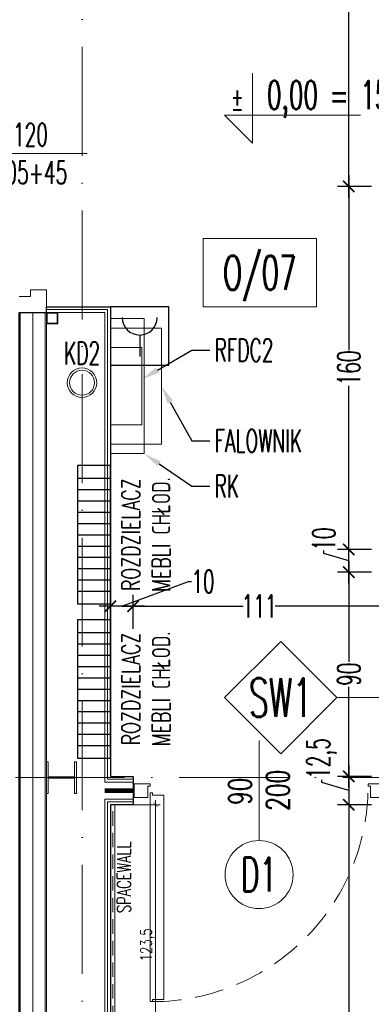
# Model space of a CAD drawing. Header units: millimetres. Extents: x -2074 to 12588, y -3630 to 101167.
# Tile 93 of 256: x 1942 to 2097, y 1257 to 1691. Entities that reach past the tile are written whole.
import ezdxf
from ezdxf import colors
from ezdxf.entities.mleader import LeaderData, LeaderLine
from ezdxf.enums import TextEntityAlignment as Align
from ezdxf.math import Vec2, Vec3

# ---------------------------------------------------------------- set-up
doc = ezdxf.new("R2010")
doc.units = ezdxf.units.MM
for name, pattern in [('ACAD_ISO10W100', [18, 12, -3, 0, -3]), ('DASHED', [19.05, 12.7, -6.35]), ('HIDDEN2', [6.175, 3.175, -3])]:
    doc.linetypes.add(name, pattern=pattern)
for name, color, linetype, lineweight in [('MultiEnergy_rozdzielacze', 8, 'Continuous', 25), ('SelinAr_BUD_drzwi okna', 7, 'Continuous', 18), ('SelinAr_BUD_drzwi okna znaczniki', 7, 'Continuous', 18), ('SelinAr_BUD_opisy', 7, 'Continuous', 20), ('SelinAr_BUD_opisy pomieszczeń', 7, 'Continuous', 20), ('SelinAr_BUD_opisy ścian', 7, 'Continuous', 20), ('SelinAr_BUD_osie', 8, 'ACAD_ISO10W100', 18), ('SelinAr_BUD_wymiary', 7, 'Continuous', 18), ('SelinAr_BUD_ściany', 7, 'Continuous', 25), ('SelinAr_BUD_ściany struktura', 8, 'Continuous', 9), ('SelinAr_IE_rozdzielnica serwer', 7, 'Continuous', 18), ('SelinAr_IE_ssp', 190, 'Continuous', 25), ('SelinAr_K_stal', 7, 'Continuous', 20), ('SelinAr_SAN - KD - pion', 92, 'Continuous', 20), ('SelinAr_WYP_meble', 8, 'Continuous', 18), ('SelinAr_WYP_ppoż', 1, 'Continuous', 25)]:
    doc.layers.add(name, color=color, linetype=linetype, lineweight=lineweight)
doc.styles.add('A-SIMPLEX-F07', font='simplex.shx', dxfattribs={"width": 0.7})
doc.styles.add('Arch-Dim', font='romans.shx', dxfattribs={"width": 0.75})
doc.styles.add('JACEK_07', font='SIMPLEX.SHX', dxfattribs={"width": 0.7})
doc.styles.add('R25', font='romans.shx', dxfattribs={"width": 0.7, "height": 2.5})
doc.styles.add('style1', font='romans.shx', dxfattribs={"width": 0.6})
doc.linetypes.add('BATTING', pattern='A,0.00254,-2.54,[134,ltypeshp.shx,S=2.54,R=0,X=-2.54,Y=0],-5.08,[134,ltypeshp.shx,S=2.54,R=180,X=2.54,Y=0],-2.54', length=10.16254)
doc.dimstyles.new('ISO-25 Ania', dxfattribs={"dimtxt": 10, "dimasz": 5, "dimexe": 5, "dimexo": 0.625, "dimtad": 0, "dimrnd": 0.01, "dimtxsty": 'style1', "dimblk": 'ARCHTICK', "dimcen": 5, "dimdle": 5, "dimadec": 0, "dimazin": 0, "dimtfac": 1, "dimtmove": 0, "dimatfit": 3, "dimldrblk": 'ARCHTICK', "dimfxl": 0, "dimarcsym": 0})
doc.dimstyles.new('wymiary 10', dxfattribs={"dimscale": 2, "dimtxt": 2.5, "dimasz": 1, "dimexe": 1, "dimexo": 2.5, "dimgap": 0.25, "dimtad": 1, "dimdec": 1, "dimzin": 9, "dimtxsty": 'Arch-Dim', "dimblk": 'ARCHTICK', "dimcen": 1, "dimdle": 1, "dimclrd": 256, "dimclre": 256, "dimclrt": 256, "dimadec": 0, "dimazin": 0, "dimtfac": 1, "dimtdec": 1, "dimtofl": 0, "dimtmove": 1, "dimatfit": 3, "dimldrblk": 'NONE', "dimfxl": 0, "dimtolj": 1, "dimtzin": 0, "dimarcsym": 0})

# ---------------------------------------------------------------- blocks, each defined once
blk = doc.blocks.new('dasdasd')
at = {"layer": 'SelinAr_BUD_drzwi okna znaczniki', "ltscale": 0.2}
blk.add_circle((7911.44, 111086.14), 15, dxfattribs=at)
at = {"layer": 'SelinAr_BUD_drzwi okna znaczniki', "ltscale": 0.2, "style": 'style1', "width": 0.6}
blk.add_text('D1', height=15, dxfattribs=at).set_placement((7911.44, 111086.14), align=Align.MIDDLE_CENTER)
blk = doc.blocks.new('*U616')
at = {"ltscale": 4}
blk.add_line((0, 50), (0, -2060), dxfattribs=at)
blk = doc.blocks.new('*U321')
for p, q in [((0.5, 3), (0.5, -3)), ((7.5, 3), (0.5, 3)), ((6.5, -3), (6.5, 2)), ((6.5, 2), (7.5, 2)), ((7.5, 2), (7.5, 3)), ((103.5, 2), (103.5, 3)), ((103.5, 3), (110.5, 3)), ((103.5, 2), (104.5, 2)), ((104.5, 2), (104.5, -3)), ((110.5, 3), (110.5, -3)), ((0.5, -3), (6.5, -3)), ((7.5, -93), (7.5, -1)), ((7.5, -1), (8.5, -1)), ((8.5, -1), (8.5, -2)), ((8.5, -2), (13.5, -2)), ((13.5, -2), (13.5, -92)), ((110.5, -3), (104.5, -3)), ((7.5, -93), (8.5, -93)), ((8.5, -93), (8.5, -92)), ((8.5, -92), (13.5, -92))]:
    blk.add_line(p, q)
at = {"linetype": 'DASHED'}
blk.add_arc((8.5, 2), 95, 270, 360, dxfattribs=at)
for p in [(0, 3), (0, 0), (111, 3), (111, 0), (0, -3), (111, -3)]:
    blk.add_point(p)
at = {"layer": 'SelinAr_BUD_drzwi okna znaczniki'}
blk.add_line((55.5, -22.01), (55.5, 22.01), dxfattribs=at)
at = {"layer": 'SelinAr_BUD_drzwi okna znaczniki', "style": 'JACEK_07', "width": 0.7}
for s, p in [('200', (68.75, -8.88)), ('90', (52.09, -6.33))]:
    blk.add_text(s, height=10, rotation=90, dxfattribs=at).set_placement(p)
blk = doc.blocks.new('_ArchTick')
at = {"color": 0, "linetype": 'ByBlock', "const_width": 0.15}
blk.add_lwpolyline([(-0.5, -0.5), (0.5, 0.5)], dxfattribs=at)
blk = doc.blocks.new('*D835')
at = {"lineweight": -2}
for p, q in [((-91.6, -5), (-91.6, -21.93)), ((31.9, -5), (31.9, -21.93)), ((-93.6, -19.93), (33.9, -19.93))]:
    blk.add_line(p, q, dxfattribs=at)
at = {"layer": 'Defpoints', "color": 0}
for p in [(-91.6, 0), (31.9, 0), (31.9, -19.93)]:
    blk.add_point(p, dxfattribs=at)
at = {"lineweight": -2, "xscale": 2, "yscale": 2, "zscale": 2, "rotation": 180}
blk.add_blockref('_ArchTick', (-91.6, -19.93), dxfattribs=at)
at = {"lineweight": -2, "xscale": 2, "yscale": 2, "zscale": 2}
blk.add_blockref('_ArchTick', (31.9, -19.93), dxfattribs=at)
at = {"insert": (-29.85, -16.46), "char_height": 5, "attachment_point": 5, "style": 'Arch-Dim'}
blk.add_mtext('\\A1;123,5', dxfattribs=at)
blk = doc.blocks.new('_None', base_point=(2.5, 0))
blk = doc.blocks.new('*U624')
at = {"ltscale": 4}
blk.add_line((-50, 0), (1785.4, 0), dxfattribs=at)
blk = doc.blocks.new('*D685')
at = {"layer": 'Defpoints', "color": 0}
for p in [(1761.96, 1344.74), (1982.16, 1344.74), (1982.16, 554.24)]:
    blk.add_point(p, dxfattribs=at)
at = {"layer": 'SelinAr_BUD_wymiary', "color": 0, "lineweight": -2}
for p, q in [((1761.96, 1349.74), (1761.96, 962.12)), ((1771.96, 1344.74), (1756.96, 1344.74)), ((1761.96, 549.24), (1761.96, 936.87)), ((1771.96, 554.24), (1756.96, 554.24))]:
    blk.add_line(p, q, dxfattribs=at)
at = {"layer": 'SelinAr_BUD_wymiary', "color": 0, "lineweight": -2, "xscale": 5, "yscale": 5, "zscale": 5}
for p, rotation in [((1761.96, 1344.74), 90), ((1761.96, 554.24), 270)]:
    blk.add_blockref('_ArchTick', p, dxfattribs=dict(at, rotation=rotation))
at = {"layer": 'SelinAr_BUD_wymiary', "color": 0, "insert": (1761.96, 949.49), "char_height": 10, "attachment_point": 5, "rotation": 90, "style": 'style1'}
blk.add_mtext('790,5', dxfattribs=at)
blk = doc.blocks.new('*D686')
at = {"layer": 'Defpoints', "color": 0}
for p in [(1761.96, 1357.24), (1982.16, 1357.24), (1982.16, 1344.74)]:
    blk.add_point(p, dxfattribs=at)
at = {"layer": 'SelinAr_BUD_wymiary', "color": 0, "lineweight": -2}
for p, q in [((1761.96, 1339.74), (1761.96, 1362.24)), ((1750.07, 1354.56), (1750.07, 1355.81)), ((1761.96, 1350.99), (1750.07, 1354.56)), ((1771.96, 1357.24), (1756.96, 1357.24)), ((1771.96, 1344.74), (1756.96, 1344.74))]:
    blk.add_line(p, q, dxfattribs=at)
at = {"layer": 'SelinAr_BUD_wymiary', "color": 0, "lineweight": -2, "xscale": 5, "yscale": 5, "zscale": 5}
for p, rotation in [((1761.96, 1357.24), 90), ((1761.96, 1344.74), 270)]:
    blk.add_blockref('_ArchTick', p, dxfattribs=dict(at, rotation=rotation))
at = {"layer": 'SelinAr_BUD_wymiary', "color": 0, "insert": (1750.07, 1365.15), "char_height": 10, "attachment_point": 5, "rotation": 90, "style": 'style1'}
blk.add_mtext('12,5', dxfattribs=at)
blk = doc.blocks.new('*D687')
at = {"layer": 'Defpoints', "color": 0}
for p in [(1761.96, 1790.24), (1982.16, 1790.24), (1982.16, 1357.24)]:
    blk.add_point(p, dxfattribs=at)
at = {"layer": 'SelinAr_BUD_wymiary', "color": 0, "lineweight": -2}
for p, q in [((1761.96, 1795.24), (1761.96, 1582.08)), ((1771.96, 1790.24), (1756.96, 1790.24)), ((1761.96, 1352.24), (1761.96, 1565.4)), ((1771.96, 1357.24), (1756.96, 1357.24))]:
    blk.add_line(p, q, dxfattribs=at)
at = {"layer": 'SelinAr_BUD_wymiary', "color": 0, "lineweight": -2, "xscale": 5, "yscale": 5, "zscale": 5}
for p, rotation in [((1761.96, 1790.24), 90), ((1761.96, 1357.24), 270)]:
    blk.add_blockref('_ArchTick', p, dxfattribs=dict(at, rotation=rotation))
at = {"layer": 'SelinAr_BUD_wymiary', "color": 0, "insert": (1761.96, 1573.74), "char_height": 10, "attachment_point": 5, "rotation": 90, "style": 'style1'}
blk.add_mtext('433', dxfattribs=at)
blk = doc.blocks.new('*D692')
at = {"layer": 'Defpoints', "color": 0}
for p in [(2209.66, 2319.74), (2209.66, 2109.74), (1969.66, 742.48)]:
    blk.add_point(p, dxfattribs=at)
at = {"layer": 'SelinAr_BUD_wymiary', "color": 0, "lineweight": -2}
for p, q in [((1969.66, 2309.74), (1969.66, 2324.74)), ((2209.66, 2309.74), (2209.66, 2324.74)), ((1964.66, 2319.74), (2081.32, 2319.74)), ((2214.66, 2319.74), (2098, 2319.74))]:
    blk.add_line(p, q, dxfattribs=at)
at = {"layer": 'SelinAr_BUD_wymiary', "color": 0, "lineweight": -2, "xscale": 5, "yscale": 5, "zscale": 5, "rotation": 180}
blk.add_blockref('_ArchTick', (1969.66, 2319.74), dxfattribs=at)
at = {"layer": 'SelinAr_BUD_wymiary', "color": 0, "lineweight": -2, "xscale": 5, "yscale": 5, "zscale": 5}
blk.add_blockref('_ArchTick', (2209.66, 2319.74), dxfattribs=at)
at = {"layer": 'SelinAr_BUD_wymiary', "color": 0, "insert": (2089.66, 2319.74), "char_height": 10, "attachment_point": 5, "style": 'style1'}
blk.add_mtext('240', dxfattribs=at)
blk = doc.blocks.new('*D760')
at = {"layer": 'Defpoints', "color": 0}
for p in [(1992.16, 1432.24), (1992.16, 1357.24), (2103.16, 1357.24)]:
    blk.add_point(p, dxfattribs=at)
at = {"layer": 'SelinAr_BUD_wymiary', "color": 0, "lineweight": -2}
for p, q in [((1992.16, 1422.24), (1992.16, 1437.24)), ((2103.16, 1422.24), (2103.16, 1437.24)), ((1987.16, 1432.24), (2040.6, 1432.24)), ((2108.16, 1432.24), (2054.71, 1432.24))]:
    blk.add_line(p, q, dxfattribs=at)
at = {"layer": 'SelinAr_BUD_wymiary', "color": 0, "lineweight": -2, "xscale": 5, "yscale": 5, "zscale": 5, "rotation": 180}
blk.add_blockref('_ArchTick', (1992.16, 1432.24), dxfattribs=at)
at = {"layer": 'SelinAr_BUD_wymiary', "color": 0, "lineweight": -2, "xscale": 5, "yscale": 5, "zscale": 5}
blk.add_blockref('_ArchTick', (2103.16, 1432.24), dxfattribs=at)
at = {"layer": 'SelinAr_BUD_wymiary', "color": 0, "insert": (2047.66, 1432.24), "char_height": 10, "attachment_point": 5, "style": 'style1'}
blk.add_mtext('111', dxfattribs=at)
blk = doc.blocks.new('*D761')
at = {"layer": 'Defpoints', "color": 0}
for p in [(1982.16, 1432.24), (1982.16, 1357.24), (1992.16, 1357.24)]:
    blk.add_point(p, dxfattribs=at)
at = {"layer": 'SelinAr_BUD_wymiary', "color": 0, "lineweight": -2}
for p, q in [((1987.16, 1432.24), (2016.63, 1443.18)), ((2016.63, 1443.18), (2017.88, 1443.18)), ((1982.16, 1422.24), (1982.16, 1437.24)), ((1992.16, 1422.24), (1992.16, 1437.24)), ((1997.16, 1432.24), (1977.16, 1432.24))]:
    blk.add_line(p, q, dxfattribs=at)
at = {"layer": 'SelinAr_BUD_wymiary', "color": 0, "lineweight": -2, "xscale": 5, "yscale": 5, "zscale": 5, "rotation": 180}
blk.add_blockref('_ArchTick', (1982.16, 1432.24), dxfattribs=at)
at = {"layer": 'SelinAr_BUD_wymiary', "color": 0, "lineweight": -2, "xscale": 5, "yscale": 5, "zscale": 5}
blk.add_blockref('_ArchTick', (1992.16, 1432.24), dxfattribs=at)
at = {"layer": 'SelinAr_BUD_wymiary', "color": 0, "insert": (2022.94, 1443.18), "char_height": 10, "attachment_point": 5, "style": 'style1'}
blk.add_mtext('10', dxfattribs=at)
blk = doc.blocks.new('*D769')
at = {"layer": 'Defpoints', "color": 0}
for p in [(1992.16, 1344.74), (2103.16, 1344.74), (1992.16, 1229.74)]:
    blk.add_point(p, dxfattribs=at)
at = {"layer": 'SelinAr_BUD_wymiary', "color": 0, "lineweight": -2}
for p, q in [((1992.16, 1239.74), (1992.16, 1224.74)), ((2103.16, 1239.74), (2103.16, 1224.74)), ((1987.16, 1229.74), (2040.6, 1229.74)), ((2108.16, 1229.74), (2054.71, 1229.74))]:
    blk.add_line(p, q, dxfattribs=at)
at = {"layer": 'SelinAr_BUD_wymiary', "color": 0, "lineweight": -2, "xscale": 5, "yscale": 5, "zscale": 5, "rotation": 180}
blk.add_blockref('_ArchTick', (1992.16, 1229.74), dxfattribs=at)
at = {"layer": 'SelinAr_BUD_wymiary', "color": 0, "lineweight": -2, "xscale": 5, "yscale": 5, "zscale": 5}
blk.add_blockref('_ArchTick', (2103.16, 1229.74), dxfattribs=at)
at = {"layer": 'SelinAr_BUD_wymiary', "color": 0, "insert": (2047.66, 1229.74), "char_height": 10, "attachment_point": 5, "style": 'style1'}
blk.add_mtext('111', dxfattribs=at)
blk = doc.blocks.new('*D770')
at = {"layer": 'Defpoints', "color": 0}
for p in [(1982.16, 1344.74), (1992.16, 1344.74), (1982.16, 1229.74)]:
    blk.add_point(p, dxfattribs=at)
at = {"layer": 'SelinAr_BUD_wymiary', "color": 0, "lineweight": -2}
for p, q in [((1987.16, 1229.74), (1993.44, 1243.8)), ((1993.44, 1243.8), (1994.69, 1243.8)), ((1982.16, 1239.74), (1982.16, 1224.74)), ((1992.16, 1239.74), (1992.16, 1224.74)), ((1997.16, 1229.74), (1977.16, 1229.74))]:
    blk.add_line(p, q, dxfattribs=at)
at = {"layer": 'SelinAr_BUD_wymiary', "color": 0, "lineweight": -2, "xscale": 5, "yscale": 5, "zscale": 5, "rotation": 180}
blk.add_blockref('_ArchTick', (1982.16, 1229.74), dxfattribs=at)
at = {"layer": 'SelinAr_BUD_wymiary', "color": 0, "lineweight": -2, "xscale": 5, "yscale": 5, "zscale": 5}
blk.add_blockref('_ArchTick', (1992.16, 1229.74), dxfattribs=at)
at = {"layer": 'SelinAr_BUD_wymiary', "color": 0, "insert": (1999.74, 1243.8), "char_height": 10, "attachment_point": 5, "style": 'style1'}
blk.add_mtext('10', dxfattribs=at)
blk = doc.blocks.new('*D820')
at = {"layer": 'Defpoints', "color": 0}
for p in [(2087.16, 1457.24), (2112.16, 1457.24), (2112.16, 1447.24)]:
    blk.add_point(p, dxfattribs=at)
at = {"layer": 'SelinAr_BUD_wymiary', "color": 0, "lineweight": -2}
for p, q in [((2087.16, 1442.24), (2087.16, 1462.24)), ((2076.22, 1455.52), (2076.22, 1456.77)), ((2087.16, 1452.24), (2076.22, 1455.52)), ((2097.16, 1457.24), (2082.16, 1457.24)), ((2097.16, 1447.24), (2082.16, 1447.24))]:
    blk.add_line(p, q, dxfattribs=at)
at = {"layer": 'SelinAr_BUD_wymiary', "color": 0, "lineweight": -2, "xscale": 5, "yscale": 5, "zscale": 5}
for p, rotation in [((2087.16, 1457.24), 90), ((2087.16, 1447.24), 270)]:
    blk.add_blockref('_ArchTick', p, dxfattribs=dict(at, rotation=rotation))
at = {"layer": 'SelinAr_BUD_wymiary', "color": 0, "insert": (2076.22, 1461.83), "char_height": 10, "attachment_point": 5, "rotation": 90, "style": 'style1'}
blk.add_mtext('10', dxfattribs=at)
blk = doc.blocks.new('*D821')
at = {"layer": 'Defpoints', "color": 0}
for p in [(2087.16, 1617.24), (2192.16, 1617.24), (2112.16, 1457.24)]:
    blk.add_point(p, dxfattribs=at)
at = {"layer": 'SelinAr_BUD_wymiary', "color": 0, "lineweight": -2}
for p, q in [((2087.16, 1622.24), (2087.16, 1545.15)), ((2097.16, 1617.24), (2082.16, 1617.24)), ((2087.16, 1452.24), (2087.16, 1529.33)), ((2097.16, 1457.24), (2082.16, 1457.24))]:
    blk.add_line(p, q, dxfattribs=at)
at = {"layer": 'SelinAr_BUD_wymiary', "color": 0, "lineweight": -2, "xscale": 5, "yscale": 5, "zscale": 5}
for p, rotation in [((2087.16, 1617.24), 90), ((2087.16, 1457.24), 270)]:
    blk.add_blockref('_ArchTick', p, dxfattribs=dict(at, rotation=rotation))
at = {"layer": 'SelinAr_BUD_wymiary', "color": 0, "insert": (2087.16, 1537.24), "char_height": 10, "attachment_point": 5, "rotation": 90, "style": 'style1'}
blk.add_mtext('160', dxfattribs=at)
blk = doc.blocks.new('*D822')
at = {"layer": 'Defpoints', "color": 0}
for p in [(1982.16, 1790.24), (2087.16, 1790.24), (2192.16, 1617.24)]:
    blk.add_point(p, dxfattribs=at)
at = {"layer": 'SelinAr_BUD_wymiary', "color": 0, "lineweight": -2}
for p, q in [((2087.16, 1795.24), (2087.16, 1711.65)), ((2077.16, 1790.24), (2092.16, 1790.24)), ((2087.16, 1612.24), (2087.16, 1695.83)), ((2097.16, 1617.24), (2082.16, 1617.24))]:
    blk.add_line(p, q, dxfattribs=at)
at = {"layer": 'SelinAr_BUD_wymiary', "color": 0, "lineweight": -2, "xscale": 5, "yscale": 5, "zscale": 5}
for p, rotation in [((2087.16, 1790.24), 90), ((2087.16, 1617.24), 270)]:
    blk.add_blockref('_ArchTick', p, dxfattribs=dict(at, rotation=rotation))
at = {"layer": 'SelinAr_BUD_wymiary', "color": 0, "insert": (2087.16, 1703.74), "char_height": 10, "attachment_point": 5, "rotation": 90, "style": 'style1'}
blk.add_mtext('173', dxfattribs=at)
blk = doc.blocks.new('*D825')
at = {"layer": 'Defpoints', "color": 0}
for p in [(2112.16, 1447.24), (2087.16, 1357.24), (2112.16, 1357.24)]:
    blk.add_point(p, dxfattribs=at)
at = {"layer": 'SelinAr_BUD_wymiary', "color": 0, "lineweight": -2}
for p, q in [((2087.16, 1452.24), (2087.16, 1407.72)), ((2097.16, 1447.24), (2082.16, 1447.24)), ((2087.16, 1352.24), (2087.16, 1396.76)), ((2097.16, 1357.24), (2082.16, 1357.24))]:
    blk.add_line(p, q, dxfattribs=at)
at = {"layer": 'SelinAr_BUD_wymiary', "color": 0, "lineweight": -2, "xscale": 5, "yscale": 5, "zscale": 5}
for p, rotation in [((2087.16, 1447.24), 90), ((2087.16, 1357.24), 270)]:
    blk.add_blockref('_ArchTick', p, dxfattribs=dict(at, rotation=rotation))
at = {"layer": 'SelinAr_BUD_wymiary', "color": 0, "insert": (2087.16, 1402.24), "char_height": 10, "attachment_point": 5, "rotation": 90, "style": 'style1'}
blk.add_mtext('90', dxfattribs=at)
blk = doc.blocks.new('*D826')
at = {"layer": 'Defpoints', "color": 0}
for p in [(2112.16, 1357.24), (2087.16, 1344.74), (2103.16, 1344.74)]:
    blk.add_point(p, dxfattribs=at)
at = {"layer": 'SelinAr_BUD_wymiary', "color": 0, "lineweight": -2}
for p, q in [((2087.16, 1362.24), (2087.16, 1339.74)), ((2075.27, 1354.56), (2075.27, 1355.81)), ((2087.16, 1350.99), (2075.27, 1354.56)), ((2097.16, 1357.24), (2082.16, 1357.24)), ((2097.16, 1344.74), (2082.16, 1344.74))]:
    blk.add_line(p, q, dxfattribs=at)
at = {"layer": 'SelinAr_BUD_wymiary', "color": 0, "lineweight": -2, "xscale": 5, "yscale": 5, "zscale": 5}
for p, rotation in [((2087.16, 1357.24), 90), ((2087.16, 1344.74), 270)]:
    blk.add_blockref('_ArchTick', p, dxfattribs=dict(at, rotation=rotation))
at = {"layer": 'SelinAr_BUD_wymiary', "color": 0, "insert": (2075.27, 1365.15), "char_height": 10, "attachment_point": 5, "rotation": 90, "style": 'style1'}
blk.add_mtext('12,5', dxfattribs=at)
blk = doc.blocks.new('*D827')
at = {"layer": 'Defpoints', "color": 0}
for p in [(2103.16, 1344.74), (2020.16, 624.24), (2087.16, 624.24)]:
    blk.add_point(p, dxfattribs=at)
at = {"layer": 'SelinAr_BUD_wymiary', "color": 0, "lineweight": -2}
for p, q in [((2087.16, 1349.74), (2087.16, 997.12)), ((2097.16, 1344.74), (2082.16, 1344.74)), ((2087.16, 619.24), (2087.16, 971.87)), ((2077.16, 624.24), (2092.16, 624.24))]:
    blk.add_line(p, q, dxfattribs=at)
at = {"layer": 'SelinAr_BUD_wymiary', "color": 0, "lineweight": -2, "xscale": 5, "yscale": 5, "zscale": 5}
for p, rotation in [((2087.16, 1344.74), 90), ((2087.16, 624.24), 270)]:
    blk.add_blockref('_ArchTick', p, dxfattribs=dict(at, rotation=rotation))
at = {"layer": 'SelinAr_BUD_wymiary', "color": 0, "insert": (2087.16, 984.49), "char_height": 10, "attachment_point": 5, "rotation": 90, "style": 'style1'}
blk.add_mtext('720,5', dxfattribs=at)
blk = doc.blocks.new('ROP')
blk.add_line((21.5, 22.23), (21.5, 6.48))
blk.add_lwpolyline([(43, 43), (0, 43), (0, 0), (43, 0)], close=True)
blk.add_arc((21.5, 35.09), 12.86, 180, 0)
at = {"style": 'R25', "width": 0.7, "flags": 4}
blk.add_attdef('11', (-5.58, 50.99, -39.52), '', height=25, dxfattribs=at)
blk = doc.blocks.new('EQWEQW')
at = {"layer": 'SelinAr_BUD_opisy ścian', "ltscale": 5}
blk.add_lwpolyline([(14219.25, 15.24), (14244, 39.99), (14219.25, 64.74), (14194.5, 39.99)], close=True, dxfattribs=at)
blk = doc.blocks.new('FSDFSD')
at = {"layer": 'SelinAr_BUD_opisy'}
blk.add_blockref('EQWEQW', (-4231.62, 110643.62), dxfattribs=at)
at = {"layer": 'SelinAr_BUD_opisy ścian', "ltscale": 0.2, "style": 'style1', "width": 0.6}
blk.add_text('SW1', height=17, dxfattribs=at).set_placement((9987.63, 110683.62), align=Align.MIDDLE_CENTER)
blk = doc.blocks.new('kota')
for p, q in [((0, 61.67), (0, 0)), ((-24.8, 24.8), (95.2, 24.8)), ((0, 0), (-24.8, 24.8))]:
    blk.add_line(p, q)
at = {"style": 'A-SIMPLEX-F07', "width": 0.7, "flags": 4}
for tag, height, p in [('+', 20, (-19.11, 57.2)), ('0.00', 25, (12.7, 59.2))]:
    blk.add_attdef(tag, text='', height=height, dxfattribs=at).set_placement(p, align=Align.TOP_LEFT)
blk = doc.blocks.new('*U834')
blk.add_lwpolyline([(-91.6, 0), (31.9, 0), (31.9, -2), (-91.6, -2)], close=True)
at = {"color": 253, "linetype": 'DASHED', "ltscale": 0.5}
blk.add_lwpolyline([(-91.6, -1), (31.9, -1)], dxfattribs=at)
at = {"color": 7, "insert": (0, -6.05), "char_height": 6, "attachment_point": 5, "style": 'JACEK_07'}
blk.add_mtext('SPACEWALL', dxfattribs=at)
dim = blk.add_linear_dim(base=(31.9, -19.93), p1=(-91.6, 0), p2=(31.9, 0), dimstyle='wymiary 10')
dim.commit()
dim.dimension.update_dxf_attribs({"geometry": '*D835', "text_midpoint": (-29.85, -16.46)})

msp = doc.modelspace()

# ---------------------------------------------------------------- linework, layer by layer
at = {"layer": 'MultiEnergy_rozdzielacze'}
for points in [[(1982.157, 1433.241), (1982.157, 1494.241), (1967.657, 1494.241), (1967.657, 1433.241)], [(1982.157, 1365.241), (1982.157, 1426.241), (1967.657, 1426.241), (1967.657, 1365.241)]]:
    msp.add_lwpolyline(points, close=True, dxfattribs=at)
for points in [[(1967.657, 1488.741), (1982.157, 1488.741)], [(1967.657, 1483.741), (1982.157, 1483.741)], [(1967.657, 1478.741), (1982.157, 1478.741)], [(1967.657, 1473.741), (1982.157, 1473.741)], [(1967.657, 1468.741), (1982.157, 1468.741)], [(1967.657, 1463.741), (1982.157, 1463.741)], [(1967.657, 1458.741), (1982.157, 1458.741)], [(1967.657, 1453.837), (1982.157, 1453.837)], [(1967.657, 1448.837), (1982.157, 1448.837)], [(1967.657, 1443.837), (1982.157, 1443.837)], [(1967.657, 1438.837), (1982.157, 1438.837)], [(1967.657, 1420.741), (1982.157, 1420.741)], [(1967.657, 1415.741), (1982.157, 1415.741)], [(1967.657, 1410.741), (1982.157, 1410.741)], [(1967.657, 1405.741), (1982.157, 1405.741)], [(1967.657, 1400.741), (1982.157, 1400.741)], [(1967.657, 1395.741), (1982.157, 1395.741)], [(1967.657, 1390.741), (1982.157, 1390.741)], [(1967.657, 1385.837), (1982.157, 1385.837)], [(1967.657, 1380.837), (1982.157, 1380.837)], [(1967.657, 1375.837), (1982.157, 1375.837)], [(1967.657, 1370.837), (1982.157, 1370.837)]]:
    msp.add_lwpolyline(points, dxfattribs=at)
at = {"layer": 'SelinAr_BUD_drzwi okna'}
for p, q in [((1953.957, 1571.741), (1946.952, 1571.741)), ((1946.952, 1571.741), (1946.952, 1568.741)), ((1953.957, 1561.741), (1953.957, 1571.741)), ((1946.952, 1568.741), (1941.952, 1568.741)), ((1941.952, 1561.741), (1953.957, 1561.741))]:
    msp.add_line(p, q, dxfattribs=at)
at = {"layer": 'SelinAr_BUD_drzwi okna znaczniki', "ltscale": 0.5}
msp.add_lwpolyline([(1921.957, 1631.741), (1971.957, 1631.741)], dxfattribs=at)
at = {"layer": 'SelinAr_BUD_opisy pomieszczeń'}
msp.add_lwpolyline([(2022.957, 1564.241), (2072.957, 1564.241), (2072.957, 1594.241), (2022.957, 1594.241)], close=True, dxfattribs=at)
at = {"layer": 'SelinAr_BUD_opisy ścian'}
msp.add_lwpolyline([(2081.905, 1391.99), (2137.157, 1391.99), (2137.157, 1357.241), (2137.157, 1344.741), (2137.157, 1334.741)], dxfattribs=at)
at = {"layer": 'SelinAr_BUD_ściany'}
msp.add_lwpolyline([(1982.157, 1564.241), (1982.157, 1357.241), (1992.157, 1357.241), (1992.157, 1344.741), (1982.157, 1344.741), (1982.157, 554.241), (2565.357, 554.241), (2565.357, 529.741), (1941.957, 529.741), (1941.954, 1561.741), (1953.954, 1561.741), (1953.957, 1564.241)], close=True, dxfattribs=at)
at = {"layer": 'SelinAr_BUD_ściany struktura'}
for points in [[(1953.957, 1562.991), (1980.907, 1562.991), (1980.907, 1355.991), (1992.157, 1355.991)], [(1942.457, 1561.741), (1942.457, 530.241), (2565.357, 530.241)], [(1953.457, 1561.741), (1953.457, 541.241), (2565.357, 541.241)], [(1953.957, 1561.741), (1953.957, 541.741), (2565.357, 541.741)], [(1953.957, 1561.741), (1979.657, 1561.741), (1979.657, 1354.741), (1992.157, 1354.741)], [(1992.157, 1347.241), (1979.657, 1347.241), (1979.657, 551.741), (2562.857, 551.741), (2562.857, 541.741)], [(2564.107, 541.741), (2564.107, 552.991), (1980.907, 552.991), (1980.907, 1345.991), (1992.157, 1345.991)]]:
    msp.add_lwpolyline(points, dxfattribs=at)
at = {"layer": 'SelinAr_BUD_ściany struktura', "linetype": 'BATTING', "ltscale": 0.4}
msp.add_lwpolyline([(1947.954, 1561.741), (1947.957, 535.741), (2565.357, 535.741)], dxfattribs=at)
at = {"layer": 'SelinAr_IE_rozdzielnica serwer'}
for points in [[(1982.157, 1558.991), (1982.157, 1499.491), (1997.057, 1499.491), (1997.057, 1558.991)], [(1982.157, 1503.741), (2004.657, 1503.741), (2004.657, 1554.741), (1982.157, 1554.741)], [(1995.957, 1512.241), (1982.157, 1512.241), (1982.157, 1546.241), (1995.957, 1546.241)]]:
    msp.add_lwpolyline(points, close=True, dxfattribs=at)
at = {"layer": 'SelinAr_K_stal'}
for points in [[(1958.957, 1556.741), (1953.957, 1556.741), (1953.957, 1561.741), (1958.957, 1561.741)], [(1958.657, 1557.041), (1954.257, 1557.041), (1954.257, 1561.441), (1958.657, 1561.441)], [(1967.257, 1363.741), (1966.407, 1363.741), (1966.407, 1357.016), (1954.807, 1357.016), (1954.807, 1363.741), (1953.957, 1363.741), (1953.957, 1349.741), (1954.807, 1349.741), (1954.807, 1356.466), (1966.407, 1356.466), (1966.407, 1349.741), (1967.257, 1349.741)]]:
    msp.add_lwpolyline(points, close=True, dxfattribs=at)
at = {"layer": 'SelinAr_SAN - KD - pion'}
for radius in [6.5, 5.5]:
    msp.add_circle((1969.657, 1530.741), radius, dxfattribs=at)
at = {"layer": 'SelinAr_WYP_ppoż', "linetype": 'HIDDEN2', "ltscale": 3, "const_width": 2}
msp.add_lwpolyline([(1992.157, 1350.991), (1979.657, 1350.991)], dxfattribs=at)

# ---------------------------------------------------------------- block references
at = {"layer": 'SelinAr_BUD_drzwi okna'}
msp.add_blockref('*U321', (1992.157, 1350.991), dxfattribs=at)
at = {"layer": 'SelinAr_BUD_drzwi okna znaczniki'}
msp.add_blockref('dasdasd', (-5863.787, -109772.16), dxfattribs=at)
at = {"layer": 'SelinAr_BUD_opisy ścian'}
msp.add_blockref('FSDFSD', (-7930.47, -109291.626), dxfattribs=at)
at = {"layer": 'SelinAr_BUD_osie'}
for name, p in [('*U616', (1969.657, 2349.741)), ('*U624', (1701.955, 1356.741))]:
    msp.add_blockref(name, p, dxfattribs=at)
at = {"layer": 'SelinAr_BUD_wymiary'}
ref = msp.add_blockref('kota', (2044.783, 1636.325), dxfattribs=dict(at, xscale=0.5, yscale=0.5, zscale=0.5))
ref.add_attrib('0.00', '0,00 = 154,90 m n.p.m.', dxfattribs={"layer": '0', "height": 12.5, "style": 'style1', "width": 0.6}).set_placement((2051.132, 1663.783), align=Align.TOP_LEFT)
ref.add_attrib('+', '%%P', dxfattribs={"layer": '0', "height": 10, "style": 'style1', "width": 0.6}).set_placement((2035.227, 1661.024), align=Align.TOP_LEFT)
at = {"layer": 'SelinAr_IE_ssp', "xscale": 0.6000000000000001, "yscale": 0.6000000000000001, "zscale": 0.6000000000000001}
msp.add_blockref('ROP', (1982.157, 1538.441), dxfattribs=at)
at = {"layer": 'SelinAr_WYP_meble', "rotation": 90}
msp.add_blockref('*U834', (1982.157, 1312.838), dxfattribs=at)

# ---------------------------------------------------------------- texts
at = {"layer": 'MultiEnergy_rozdzielacze', "char_height": 8, "width": 128.39117, "attachment_point": 2, "rotation": 90, "style": 'JACEK_07'}
for insert in [(1987.157, 1463.741), (1987.157, 1395.741)]:
    msp.add_mtext('\\pt48;ROZDZIELACZ \\P\\ptz;MEBLI CHŁOD.', dxfattribs=dict(at, insert=insert))
at = {"layer": 'SelinAr_BUD_drzwi okna znaczniki', "insert": (1946.957, 1631.741), "char_height": 10, "width": 104.75142, "attachment_point": 5, "style": 'style1'}
msp.add_mtext('120\\P205+45', dxfattribs=at)
at = {"layer": 'SelinAr_BUD_opisy pomieszczeń', "linetype": 'Continuous', "ltscale": 0.2, "style": 'style1', "width": 0.6}
msp.add_text('O/07', height=15, dxfattribs=at).set_placement((2047.957, 1579.241), align=Align.MIDDLE_CENTER)
at = {"layer": 'SelinAr_SAN - KD - pion', "style": 'style1', "width": 0.6}
msp.add_text('KD2', height=10, dxfattribs=at).set_placement((1969.657, 1543.741), align=Align.MIDDLE_CENTER)

# ---------------------------------------------------------------- dimensions: what is measured, and where the dimension line sits
at = {"layer": 'SelinAr_BUD_wymiary'}
for base, p1, p2, picture, middle in [((2209.657, 2319.741), (1969.657, 742.482), (2209.657, 2109.741), '*D692', (2089.657, 2319.741)), ((1992.157, 1432.241), (2103.157, 1357.241), (1992.157, 1357.241), '*D760', (2047.657, 1432.241)), ((1992.157, 1229.741), (2103.157, 1344.741), (1992.157, 1344.741), '*D769', (2047.657, 1229.741))]:
    dim = msp.add_linear_dim(base=base, p1=p1, p2=p2, dimstyle='ISO-25 Ania', override={"dimtmove": 1, "dimfxl": 10, "dimarcsym": 2}, dxfattribs=at)
    dim.commit()
    dim.dimension.update_dxf_attribs({"geometry": picture, "text_midpoint": middle})
for base, p1, p2, override, picture, middle in [((1761.957, 1790.241), (1982.157, 1357.241), (1982.157, 1790.241), {"dimtmove": 1, "dimfxl": 10, "dimarcsym": 2}, '*D687', (1761.957, 1573.741)), ((2087.157, 1790.241), (2192.157, 1617.241), (1982.157, 1790.241), {"dimtmove": 1, "dimfxl": 10, "dimarcsym": 2}, '*D822', (2087.157, 1703.741)), ((2087.157, 1617.241), (2112.157, 1457.241), (2192.157, 1617.241), {"dimtmove": 1, "dimfxl": 10, "dimarcsym": 2}, '*D821', (2087.157, 1537.241)), ((2087.157, 1457.241), (2112.157, 1447.241), (2112.157, 1457.241), {"dimtmove": 1, "dimfxl": 10, "dimarcsym": 2}, '*D820', (2076.219, 1457.397)), ((2087.157, 1357.241), (2112.157, 1447.241), (2112.157, 1357.241), {"dimfxl": 10, "dimarcsym": 2}, '*D825', (2087.157, 1402.241)), ((1761.957, 1357.241), (1982.157, 1344.741), (1982.157, 1357.241), {"dimtmove": 1, "dimfxl": 10, "dimarcsym": 2}, '*D686', (1750.067, 1356.433)), ((2087.157, 1344.741), (2112.157, 1357.241), (2103.157, 1344.741), {"dimtmove": 1, "dimfxl": 10, "dimarcsym": 2}, '*D826', (2075.267, 1356.433)), ((1761.957, 1344.741), (1982.157, 554.241), (1982.157, 1344.741), {"dimtmove": 1, "dimfxl": 10, "dimarcsym": 2}, '*D685', (1761.957, 949.491)), ((2087.157, 624.241), (2103.157, 1344.741), (2020.157, 624.241), {"dimtmove": 1, "dimfxl": 10, "dimarcsym": 2}, '*D827', (2087.157, 984.491))]:
    dim = msp.add_linear_dim(base=base, p1=p1, p2=p2, angle=90, dimstyle='ISO-25 Ania', override=override, dxfattribs=at)
    dim.commit()
    dim.dimension.update_dxf_attribs({"geometry": picture, "text_midpoint": middle})
for base, p1, p2, picture, middle in [((1982.157, 1432.241), (1992.157, 1357.241), (1982.157, 1357.241), '*D761', (2018.508, 1443.179)), ((1982.157, 1229.741), (1992.157, 1344.741), (1982.157, 1344.741), '*D770', (1995.313, 1243.804))]:
    dim = msp.add_linear_dim(base=base, p1=p1, p2=p2, dimstyle='ISO-25 Ania', override={"dimtmove": 1, "dimfxl": 10, "dimarcsym": 2}, dxfattribs=at)
    dim.commit()
    dim.dimension.update_dxf_attribs({"geometry": picture, "text_midpoint": middle, "dimtype": 160})

# ---------------------------------------------------------------- leaders
at = {"layer": 'SelinAr_IE_rozdzielnica serwer'}
ml = msp.add_multileader_mtext('Standard', dxfattribs=at)
ml.set_content('RFDC2', color=256, style='style1')
ml.set_leader_properties()
ml.build(insert=Vec2(0, 0))
ml.multileader.update_dxf_attribs({"arrow_head_size": 8})
ctx = ml.context
ctx.base_point, ctx.char_height, ctx.arrow_head_size, ctx.plane_origin = Vec3(2025.994, 1545.154), 10, 8, Vec3(1994.657, 1563.741)
notes = []
notes.append((ctx, [(0, (1, 1, 0), (2017.994, 1545.154), (1, 0), 8, [(0, [(1995.957, 1532.241)], 0, [])])]))
ctx.mtext.insert, ctx.mtext.flow_direction = Vec3(2027.994, 1550.154), 5
ml = msp.add_multileader_mtext('Standard', dxfattribs=at)
ml.set_content('FALOWNIK', color=256, style='style1')
ml.set_leader_properties()
ml.build(insert=Vec2(0, 0))
ml.multileader.update_dxf_attribs({"arrow_head_size": 8})
ctx = ml.context
ctx.base_point, ctx.char_height, ctx.arrow_head_size, ctx.plane_origin = Vec3(2025.994, 1505.154), 10, 8, Vec3(1994.657, 1523.741)
notes.append((ctx, [(0, (1, 1, 0), (2017.994, 1505.154), (1, 0), 8, [(0, [(2004.657, 1529.241)], 0, [])])]))
ctx.mtext.insert, ctx.mtext.flow_direction = Vec3(2027.994, 1510.154), 5
ml = msp.add_multileader_mtext('Standard', dxfattribs=at)
ml.set_content('RK', color=256, style='style1')
ml.set_leader_properties()
ml.build(insert=Vec2(0, 0))
ml.multileader.update_dxf_attribs({"arrow_head_size": 8})
ctx = ml.context
ctx.base_point, ctx.char_height, ctx.arrow_head_size, ctx.plane_origin = Vec3(2025.994, 1485.154), 10, 8, Vec3(1994.657, 1503.741)
notes.append((ctx, [(0, (1, 1, 0), (2017.994, 1485.154), (1, 0), 8, [(0, [(1997.057, 1499.491)], 0, [])])]))
ctx.mtext.insert, ctx.mtext.flow_direction = Vec3(2027.994, 1490.154), 5
for ctx, leaders in notes:
    for number, flags, end, landing, length, lines in leaders:
        leader = LeaderData()
        leader.index, (leader.has_last_leader_line, leader.has_dogleg_vector, leader.attachment_direction) = number, flags
        leader.last_leader_point, leader.dogleg_vector, leader.dogleg_length = Vec3(end), Vec3(landing), length
        for number, points, colour, breaks in lines:
            line = LeaderLine()
            line.index, line.vertices, line.color, line.breaks = number, Vec3.list(points), colors.encode_raw_color(colour), breaks
            leader.lines.append(line)
        ctx.leaders.append(leader)

doc.saveas('drawing.dxf')
